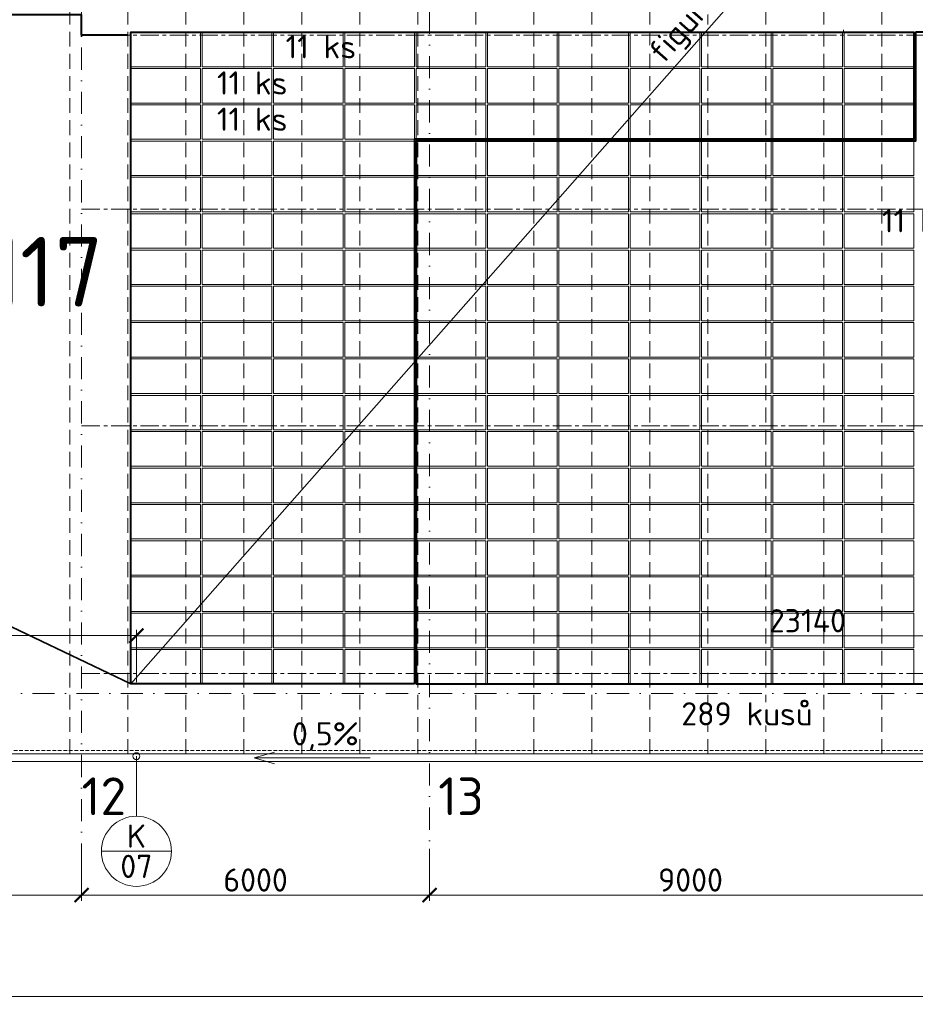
# Model space of a CAD drawing. Header units: millimetres. Extents: x 5450 to 1919026, y -34905 to 130825.
# Tile 103 of 154: x 181270 to 196712, y 24812 to 41786. Entities that reach past the tile are written whole.
import ezdxf
from ezdxf import colors
from ezdxf.entities.mleader import LeaderData, LeaderLine
from ezdxf.enums import TextEntityAlignment as Align
from ezdxf.math import Vec2, Vec3

# ---------------------------------------------------------------- set-up
doc = ezdxf.new("R2010")
doc.units = ezdxf.units.MM
for name, pattern in [('CENTERX2', [101.6, 63.5, -12.7, 12.7, -12.7]), ('DASHDOT', [25.4, 12.7, -6.35, 0, -6.35]), ('DASHED', [19.05, 12.7, -6.35]), ('HIDDEN', [9.525, 6.35, -3.175]), ('ČÁRKOVANÁ', [19.05, 12.7, -6.35])]:
    doc.linetypes.add(name, pattern=pattern)
doc.layers.get('Defpoints').update_dxf_attribs({"color": 8})
for name, color, linetype, lineweight in [('____OK_NWT', 4, 'Continuous', 9), ('___FVE_návrh var.2', 6, 'Continuous', 5), ('A99_N_kce-pod', 7, 'DASHED', 20), ('A99_N_kce-pohl', 1, 'Continuous', 9), ('A99_N_koty-200', 5, 'Continuous', 5), ('A99_N_koty-vysk', 160, 'Continuous', 5), ('A99_N_txt-popis-200', 240, 'Continuous', 5), ('A99_N_txt-popis-50', 240, 'Continuous', 9), ('A99_N_znaceni 200', 5, 'Continuous', 5), ('A99_S_osy', 1, 'CENTERX2', 5)]:
    doc.layers.add(name, color=color, linetype=linetype, lineweight=lineweight)
doc.styles.add('A99_kota', font='isocpeur.ttf', dxfattribs={"height": 2})
doc.styles.add('A99_popis', font='isocpeur.ttf')
doc.styles.add('ad_popis 100', font='isocpeur.ttf', dxfattribs={"height": 200})
doc.dimstyles.new('A99_kota_200 new', dxfattribs={"dimscale": 200, "dimtxt": 2, "dimasz": 1.2, "dimexe": 0.5, "dimexo": 1.5, "dimgap": 0.3, "dimtad": 1, "dimdec": 0, "dimzin": 3, "dimdsep": 46, "dimtxsty": 'A99_kota', "dimblk": 'ARCHTICK', "dimcen": 2.5, "dimazin": 2, "dimtfac": 0.75, "dimtdec": 0, "dimtmove": 2, "dimatfit": 0, "dimfxl": 4, "dimfxlon": 1, "dimtolj": 1, "dimtzin": 0, "dimlwd": 5, "dimlwe": 5, "dimarcsym": 0})

# ---------------------------------------------------------------- blocks, each defined once
blk = doc.blocks.new('*U14')
at = {"color": 0, "linetype": 'ByBlock'}
blk.add_line((-3.02, 0), (3.02, 0), dxfattribs=at)
blk.add_circle((0, 0), 3.02, dxfattribs=at)
at = {"color": 0, "linetype": 'ByBlock', "style": 'A99_popis'}
for tag, p in [('KATEGORIE', (0, 1.31)), ('PRVEK', (0, -1.298))]:
    blk.add_attdef(tag, text='', height=2, dxfattribs=at).set_placement(p, align=Align.MIDDLE_CENTER)
blk = doc.blocks.new('_ArchTick')
at = {"color": 0, "linetype": 'ByBlock', "const_width": 0.15}
blk.add_lwpolyline([(-0.5, -0.5), (0.5, 0.5)], dxfattribs=at)
blk = doc.blocks.new('*D1037')
at = {"layer": 'A99_N_koty-200', "color": 0, "linetype": 'Continuous', "lineweight": 5, "transparency": 16777216}
for p, q in [((188337, 27495), (188337, 26595)), ((197337, 27495), (197337, 26595)), ((197337, 26695), (188337, 26695))]:
    blk.add_line(p, q, dxfattribs=at)
at = {"layer": 'Defpoints', "color": 0, "linetype": 'Continuous', "lineweight": 18, "transparency": 16777216}
for p in [(188337, 29570), (197337, 29570), (188337, 26695)]:
    blk.add_point(p, dxfattribs=at)
at = {"layer": 'A99_N_koty-200', "color": 0, "linetype": 'Continuous', "lineweight": 5, "transparency": 16777216, "xscale": 240, "yscale": 240, "zscale": 240, "rotation": 180}
blk.add_blockref('_ArchTick', (188337, 26695), dxfattribs=at)
at = {"layer": 'A99_N_koty-200', "color": 0, "linetype": 'Continuous', "lineweight": 5, "transparency": 16777216, "xscale": 240, "yscale": 240, "zscale": 240}
blk.add_blockref('_ArchTick', (197337, 26695), dxfattribs=at)
at = {"layer": 'A99_N_koty-200', "color": 0, "linetype": 'Continuous', "transparency": 16777216, "insert": (192837, 26955), "char_height": 400, "attachment_point": 5, "style": 'A99_kota'}
blk.add_mtext('\\A1;9000', dxfattribs=at)
blk = doc.blocks.new('*D1039')
at = {"layer": 'A99_N_koty-200', "color": 0, "linetype": 'Continuous', "lineweight": 5, "transparency": 16777216}
for p, q in [((182337, 27495), (182337, 26595)), ((188337, 27495), (188337, 26595)), ((188337, 26695), (182337, 26695))]:
    blk.add_line(p, q, dxfattribs=at)
at = {"layer": 'Defpoints', "color": 0, "linetype": 'Continuous', "lineweight": 18, "transparency": 16777216}
for p in [(182337, 29570), (188337, 29570), (182337, 26695)]:
    blk.add_point(p, dxfattribs=at)
at = {"layer": 'A99_N_koty-200', "color": 0, "linetype": 'Continuous', "lineweight": 5, "transparency": 16777216, "xscale": 240, "yscale": 240, "zscale": 240, "rotation": 180}
blk.add_blockref('_ArchTick', (182337, 26695), dxfattribs=at)
at = {"layer": 'A99_N_koty-200', "color": 0, "linetype": 'Continuous', "lineweight": 5, "transparency": 16777216, "xscale": 240, "yscale": 240, "zscale": 240}
blk.add_blockref('_ArchTick', (188337, 26695), dxfattribs=at)
at = {"layer": 'A99_N_koty-200', "color": 0, "linetype": 'Continuous', "transparency": 16777216, "insert": (185337, 26955), "char_height": 400, "attachment_point": 5, "style": 'A99_kota'}
blk.add_mtext('\\A1;6000', dxfattribs=at)
blk = doc.blocks.new('*D1041')
at = {"layer": 'A99_N_koty-200', "color": 0, "linetype": 'Continuous', "lineweight": 5, "transparency": 16777216}
for p, q in [((170337, 27495), (170337, 26595)), ((182337, 27495), (182337, 26595)), ((182337, 26695), (170337, 26695))]:
    blk.add_line(p, q, dxfattribs=at)
at = {"layer": 'Defpoints', "color": 0, "linetype": 'Continuous', "lineweight": 18, "transparency": 16777216}
for p in [(170337, 29570), (182337, 29570), (170337, 26695)]:
    blk.add_point(p, dxfattribs=at)
at = {"layer": 'A99_N_koty-200', "color": 0, "linetype": 'Continuous', "lineweight": 5, "transparency": 16777216, "xscale": 240, "yscale": 240, "zscale": 240, "rotation": 180}
blk.add_blockref('_ArchTick', (170337, 26695), dxfattribs=at)
at = {"layer": 'A99_N_koty-200', "color": 0, "linetype": 'Continuous', "lineweight": 5, "transparency": 16777216, "xscale": 240, "yscale": 240, "zscale": 240}
blk.add_blockref('_ArchTick', (182337, 26695), dxfattribs=at)
at = {"layer": 'A99_N_koty-200', "color": 0, "linetype": 'Continuous', "transparency": 16777216, "insert": (176337, 26955), "char_height": 400, "attachment_point": 5, "style": 'A99_kota'}
blk.add_mtext('\\A1;12000', dxfattribs=at)
blk = doc.blocks.new('*D1063')
at = {"layer": 'A99_N_koty-200', "color": 0, "linetype": 'Continuous', "lineweight": 5, "transparency": 16777216}
for p, q in [((67137, 25745), (67137, 24845)), ((206663, 25745), (206663, 24845)), ((206663, 24945), (67137, 24945))]:
    blk.add_line(p, q, dxfattribs=at)
at = {"layer": 'Defpoints', "color": 0, "linetype": 'Continuous', "lineweight": 18, "transparency": 16777216}
for p in [(67137, 28875), (206663, 28875), (67137, 24945)]:
    blk.add_point(p, dxfattribs=at)
at = {"layer": 'A99_N_koty-200', "color": 0, "linetype": 'Continuous', "lineweight": 5, "transparency": 16777216, "xscale": 240, "yscale": 240, "zscale": 240, "rotation": 180}
blk.add_blockref('_ArchTick', (67137, 24945), dxfattribs=at)
at = {"layer": 'A99_N_koty-200', "color": 0, "linetype": 'Continuous', "lineweight": 5, "transparency": 16777216, "xscale": 240, "yscale": 240, "zscale": 240}
blk.add_blockref('_ArchTick', (206663, 24945), dxfattribs=at)
at = {"layer": 'A99_N_koty-200', "color": 0, "linetype": 'Continuous', "transparency": 16777216, "insert": (136900, 25205), "char_height": 400, "attachment_point": 5, "style": 'A99_kota'}
blk.add_mtext('\\A1;139526', dxfattribs=at)
blk = doc.blocks.new('*D1125')
at = {"layer": 'A99_N_koty-200', "color": 0, "linetype": 'Continuous', "lineweight": 5, "transparency": 16777216}
for p, q in [((146067, 30370), (146067, 31270)), ((183282, 30370), (183282, 31270)), ((146067, 31170), (183282, 31170))]:
    blk.add_line(p, q, dxfattribs=at)
at = {"layer": 'Defpoints', "color": 0, "linetype": 'Continuous', "lineweight": 18, "transparency": 16777216}
for p in [(183282, 31170), (146067, 29090), (183282, 29090)]:
    blk.add_point(p, dxfattribs=at)
at = {"layer": 'A99_N_koty-200', "color": 0, "linetype": 'Continuous', "lineweight": 5, "transparency": 16777216, "xscale": 240, "yscale": 240, "zscale": 240, "rotation": 180}
blk.add_blockref('_ArchTick', (146067, 31170), dxfattribs=at)
at = {"layer": 'A99_N_koty-200', "color": 0, "linetype": 'Continuous', "lineweight": 5, "transparency": 16777216, "xscale": 240, "yscale": 240, "zscale": 240}
blk.add_blockref('_ArchTick', (183282, 31170), dxfattribs=at)
at = {"layer": 'A99_N_koty-200', "color": 0, "linetype": 'Continuous', "transparency": 16777216, "insert": (164675, 31430), "char_height": 400, "attachment_point": 5, "style": 'A99_kota'}
blk.add_mtext('\\A1;37215', dxfattribs=at)
blk = doc.blocks.new('*D1133')
at = {"layer": 'A99_N_koty-200', "color": 0, "linetype": 'Continuous', "lineweight": 5, "transparency": 16777216}
for p, q in [((183282, 30365), (183282, 31265)), ((206422, 30365), (206422, 31265)), ((183282, 31165), (206422, 31165))]:
    blk.add_line(p, q, dxfattribs=at)
at = {"layer": 'Defpoints', "color": 0, "linetype": 'Continuous', "lineweight": 18, "transparency": 16777216}
for p in [(206422, 31165), (183282, 29090), (206422, 29090)]:
    blk.add_point(p, dxfattribs=at)
at = {"layer": 'A99_N_koty-200', "color": 0, "linetype": 'Continuous', "lineweight": 5, "transparency": 16777216, "xscale": 240, "yscale": 240, "zscale": 240, "rotation": 180}
blk.add_blockref('_ArchTick', (183282, 31165), dxfattribs=at)
at = {"layer": 'A99_N_koty-200', "color": 0, "linetype": 'Continuous', "lineweight": 5, "transparency": 16777216, "xscale": 240, "yscale": 240, "zscale": 240}
blk.add_blockref('_ArchTick', (206422, 31165), dxfattribs=at)
at = {"layer": 'A99_N_koty-200', "color": 0, "linetype": 'Continuous', "transparency": 16777216, "insert": (194852, 31425), "char_height": 400, "attachment_point": 5, "style": 'A99_kota'}
blk.add_mtext('\\A1;23140', dxfattribs=at)

msp = doc.modelspace()

# ---------------------------------------------------------------- linework, layer by layer
at = {"layer": '____OK_NWT', "color": 7, "linetype": 'Continuous', "lineweight": 35, "ltscale": 0.5}
msp.add_line((170137.3, 36572.5), (183187.3, 30335), dxfattribs=at)
at = {"layer": '____OK_NWT', "color": 31, "linetype": 'Continuous', "lineweight": 40, "ltscale": 0.5, "true_color": 0xfecc66}
msp.add_lwpolyline([(183137.3, 41520), (182337.3, 41520), (182337.3, 41870), (169449.8, 41870), (169449.8, 54580), (169017.9, 54580), (169017.9, 54730)], dxfattribs=at)
at = {"layer": '___FVE_návrh var.2', "color": 5, "linetype": 'Continuous', "lineweight": 5, "ltscale": 0.5}
msp.add_lwpolyline([(195457.3, 41570), (195472.3, 41570), (195472.3, 41612.5)], dxfattribs=at)
at = {"layer": '___FVE_návrh var.2', "color": 5, "lineweight": 5, "ltscale": 2}
for points in [[(184387.3, 40975), (184387.3, 41570), (183187.3, 41570), (183187.3, 40975)], [(185617.3, 40975), (185617.3, 41570), (184417.3, 41570), (184417.3, 40975)], [(186847.3, 40975), (186847.3, 41570), (185647.3, 41570), (185647.3, 40975)], [(188077.3, 40975), (188077.3, 41570), (186877.3, 41570), (186877.3, 40975)], [(189307.3, 40975), (189307.3, 41570), (188107.3, 41570), (188107.3, 40975)], [(189337.3, 40975), (189337.3, 41570), (190537.3, 41570), (190537.3, 40975)], [(190567.3, 40975), (190567.3, 41570), (191767.3, 41570), (191767.3, 40975)], [(191797.3, 40975), (191797.3, 41570), (192997.3, 41570), (192997.3, 40975)], [(193027.3, 40975), (193027.3, 41570), (194227.3, 41570), (194227.3, 40975)], [(194257.3, 40975), (194257.3, 41570), (195457.3, 41570), (195457.3, 40975)], [(196687.3, 40975), (196687.3, 41570), (195487.3, 41570), (195487.3, 40975)], [(184387.3, 39725), (184387.3, 40320), (183187.3, 40320), (183187.3, 39725)], [(185617.3, 39725), (185617.3, 40320), (184417.3, 40320), (184417.3, 39725)], [(186847.3, 39725), (186847.3, 40320), (185647.3, 40320), (185647.3, 39725)], [(188077.3, 39725), (188077.3, 40320), (186877.3, 40320), (186877.3, 39725)], [(189307.3, 39725), (189307.3, 40320), (188107.3, 40320), (188107.3, 39725)], [(189337.3, 39725), (189337.3, 40320), (190537.3, 40320), (190537.3, 39725)], [(190567.3, 39725), (190567.3, 40320), (191767.3, 40320), (191767.3, 39725)], [(191797.3, 39725), (191797.3, 40320), (192997.3, 40320), (192997.3, 39725)], [(193027.3, 39725), (193027.3, 40320), (194227.3, 40320), (194227.3, 39725)], [(194257.3, 39725), (194257.3, 40320), (195457.3, 40320), (195457.3, 39725)], [(196687.3, 39725), (196687.3, 40320), (195487.3, 40320), (195487.3, 39725)], [(185617.3, 35970), (185617.3, 36565), (184417.3, 36565), (184417.3, 35970)], [(188077.3, 35970), (188077.3, 36565), (186877.3, 36565), (186877.3, 35970)], [(189337.3, 35970), (189337.3, 36565), (190537.3, 36565), (190537.3, 35970)], [(191797.3, 35970), (191797.3, 36565), (192997.3, 36565), (192997.3, 35970)], [(194257.3, 35970), (194257.3, 36565), (195457.3, 36565), (195457.3, 35970)], [(185617.3, 35345), (185617.3, 35940), (184417.3, 35940), (184417.3, 35345)], [(188077.3, 35345), (188077.3, 35940), (186877.3, 35940), (186877.3, 35345)], [(189337.3, 35345), (189337.3, 35940), (190537.3, 35940), (190537.3, 35345)], [(191797.3, 35345), (191797.3, 35940), (192997.3, 35940), (192997.3, 35345)], [(194257.3, 35345), (194257.3, 35940), (195457.3, 35940), (195457.3, 35345)], [(185617.3, 34715), (185617.3, 35310), (184417.3, 35310), (184417.3, 34715)], [(188077.3, 34715), (188077.3, 35310), (186877.3, 35310), (186877.3, 34715)], [(189337.3, 34715), (189337.3, 35310), (190537.3, 35310), (190537.3, 34715)], [(191797.3, 34715), (191797.3, 35310), (192997.3, 35310), (192997.3, 34715)], [(194257.3, 34715), (194257.3, 35310), (195457.3, 35310), (195457.3, 34715)], [(185617.3, 34685), (185617.3, 34090), (184417.3, 34090), (184417.3, 34685)], [(188077.3, 34685), (188077.3, 34090), (186877.3, 34090), (186877.3, 34685)], [(189337.3, 34685), (189337.3, 34090), (190537.3, 34090), (190537.3, 34685)], [(191797.3, 34685), (191797.3, 34090), (192997.3, 34090), (192997.3, 34685)], [(194257.3, 34685), (194257.3, 34090), (195457.3, 34090), (195457.3, 34685)], [(185617.3, 34055), (185617.3, 33460), (184417.3, 33460), (184417.3, 34055)], [(188077.3, 34055), (188077.3, 33460), (186877.3, 33460), (186877.3, 34055)], [(189337.3, 34055), (189337.3, 33460), (190537.3, 33460), (190537.3, 34055)], [(191797.3, 34055), (191797.3, 33460), (192997.3, 33460), (192997.3, 34055)], [(194257.3, 34055), (194257.3, 33460), (195457.3, 33460), (195457.3, 34055)], [(185617.3, 33430), (185617.3, 32835), (184417.3, 32835), (184417.3, 33430)], [(188077.3, 33430), (188077.3, 32835), (186877.3, 32835), (186877.3, 33430)], [(189337.3, 33430), (189337.3, 32835), (190537.3, 32835), (190537.3, 33430)], [(191797.3, 33430), (191797.3, 32835), (192997.3, 32835), (192997.3, 33430)], [(194257.3, 33430), (194257.3, 32835), (195457.3, 32835), (195457.3, 33430)], [(185617.3, 32805), (185617.3, 32210), (184417.3, 32210), (184417.3, 32805)], [(188077.3, 32805), (188077.3, 32210), (186877.3, 32210), (186877.3, 32805)], [(189337.3, 32805), (189337.3, 32210), (190537.3, 32210), (190537.3, 32805)], [(191797.3, 32805), (191797.3, 32210), (192997.3, 32210), (192997.3, 32805)], [(194257.3, 32805), (194257.3, 32210), (195457.3, 32210), (195457.3, 32805)], [(185617.3, 32180), (185617.3, 31585), (184417.3, 31585), (184417.3, 32180)], [(188077.3, 32180), (188077.3, 31585), (186877.3, 31585), (186877.3, 32180)], [(189337.3, 32180), (189337.3, 31585), (190537.3, 31585), (190537.3, 32180)], [(191797.3, 32180), (191797.3, 31585), (192997.3, 31585), (192997.3, 32180)], [(194257.3, 32180), (194257.3, 31585), (195457.3, 31585), (195457.3, 32180)], [(185617.3, 31555), (185617.3, 30960), (184417.3, 30960), (184417.3, 31555)], [(188077.3, 31555), (188077.3, 30960), (186877.3, 30960), (186877.3, 31555)], [(189337.3, 31555), (189337.3, 30960), (190537.3, 30960), (190537.3, 31555)], [(191797.3, 31555), (191797.3, 30960), (192997.3, 30960), (192997.3, 31555)], [(194257.3, 31555), (194257.3, 30960), (195457.3, 30960), (195457.3, 31555)], [(185617.3, 30930), (185617.3, 30335), (184417.3, 30335), (184417.3, 30930)], [(188077.3, 30930), (188077.3, 30335), (186877.3, 30335), (186877.3, 30930)], [(189337.3, 30930), (189337.3, 30335), (190537.3, 30335), (190537.3, 30930)], [(191797.3, 30930), (191797.3, 30335), (192997.3, 30335), (192997.3, 30930)], [(194257.3, 30930), (194257.3, 30335), (195457.3, 30335), (195457.3, 30930)]]:
    msp.add_lwpolyline(points, close=True, dxfattribs=at)
at = {"layer": '___FVE_návrh var.2', "color": 3, "lineweight": 5, "ltscale": 2}
for points in [[(184387.3, 40350), (184387.3, 40945), (183187.3, 40945), (183187.3, 40350)], [(185617.3, 40350), (185617.3, 40945), (184417.3, 40945), (184417.3, 40350)], [(186847.3, 40350), (186847.3, 40945), (185647.3, 40945), (185647.3, 40350)], [(188077.3, 40350), (188077.3, 40945), (186877.3, 40945), (186877.3, 40350)], [(189307.3, 40350), (189307.3, 40945), (188107.3, 40945), (188107.3, 40350)], [(189337.3, 40350), (189337.3, 40945), (190537.3, 40945), (190537.3, 40350)], [(190567.3, 40350), (190567.3, 40945), (191767.3, 40945), (191767.3, 40350)], [(191797.3, 40350), (191797.3, 40945), (192997.3, 40945), (192997.3, 40350)], [(193027.3, 40350), (193027.3, 40945), (194227.3, 40945), (194227.3, 40350)], [(194257.3, 40350), (194257.3, 40945), (195457.3, 40945), (195457.3, 40350)], [(196687.3, 40350), (196687.3, 40945), (195487.3, 40945), (195487.3, 40350)], [(184387.3, 35970), (184387.3, 36565), (183187.3, 36565), (183187.3, 35970)], [(186847.3, 35970), (186847.3, 36565), (185647.3, 36565), (185647.3, 35970)], [(189307.3, 35970), (189307.3, 36565), (188107.3, 36565), (188107.3, 35970)], [(190567.3, 35970), (190567.3, 36565), (191767.3, 36565), (191767.3, 35970)], [(193027.3, 35970), (193027.3, 36565), (194227.3, 36565), (194227.3, 35970)], [(196687.3, 35970), (196687.3, 36565), (195487.3, 36565), (195487.3, 35970)], [(184387.3, 35345), (184387.3, 35940), (183187.3, 35940), (183187.3, 35345)], [(186847.3, 35345), (186847.3, 35940), (185647.3, 35940), (185647.3, 35345)], [(189307.3, 35345), (189307.3, 35940), (188107.3, 35940), (188107.3, 35345)], [(190567.3, 35345), (190567.3, 35940), (191767.3, 35940), (191767.3, 35345)], [(193027.3, 35345), (193027.3, 35940), (194227.3, 35940), (194227.3, 35345)], [(196687.3, 35345), (196687.3, 35940), (195487.3, 35940), (195487.3, 35345)], [(184387.3, 34715), (184387.3, 35310), (183187.3, 35310), (183187.3, 34715)], [(186847.3, 34715), (186847.3, 35310), (185647.3, 35310), (185647.3, 34715)], [(189307.3, 34715), (189307.3, 35310), (188107.3, 35310), (188107.3, 34715)], [(190567.3, 34715), (190567.3, 35310), (191767.3, 35310), (191767.3, 34715)], [(193027.3, 34715), (193027.3, 35310), (194227.3, 35310), (194227.3, 34715)], [(196687.3, 34715), (196687.3, 35310), (195487.3, 35310), (195487.3, 34715)], [(184387.3, 34685), (184387.3, 34090), (183187.3, 34090), (183187.3, 34685)], [(186847.3, 34685), (186847.3, 34090), (185647.3, 34090), (185647.3, 34685)], [(189307.3, 34685), (189307.3, 34090), (188107.3, 34090), (188107.3, 34685)], [(190567.3, 34685), (190567.3, 34090), (191767.3, 34090), (191767.3, 34685)], [(193027.3, 34685), (193027.3, 34090), (194227.3, 34090), (194227.3, 34685)], [(196687.3, 34685), (196687.3, 34090), (195487.3, 34090), (195487.3, 34685)], [(184387.3, 34055), (184387.3, 33460), (183187.3, 33460), (183187.3, 34055)], [(186847.3, 34055), (186847.3, 33460), (185647.3, 33460), (185647.3, 34055)], [(189307.3, 34055), (189307.3, 33460), (188107.3, 33460), (188107.3, 34055)], [(190567.3, 34055), (190567.3, 33460), (191767.3, 33460), (191767.3, 34055)], [(193027.3, 34055), (193027.3, 33460), (194227.3, 33460), (194227.3, 34055)], [(196687.3, 34055), (196687.3, 33460), (195487.3, 33460), (195487.3, 34055)], [(184387.3, 33430), (184387.3, 32835), (183187.3, 32835), (183187.3, 33430)], [(186847.3, 33430), (186847.3, 32835), (185647.3, 32835), (185647.3, 33430)], [(189307.3, 33430), (189307.3, 32835), (188107.3, 32835), (188107.3, 33430)], [(190567.3, 33430), (190567.3, 32835), (191767.3, 32835), (191767.3, 33430)], [(193027.3, 33430), (193027.3, 32835), (194227.3, 32835), (194227.3, 33430)], [(196687.3, 33430), (196687.3, 32835), (195487.3, 32835), (195487.3, 33430)], [(184387.3, 32805), (184387.3, 32210), (183187.3, 32210), (183187.3, 32805)], [(186847.3, 32805), (186847.3, 32210), (185647.3, 32210), (185647.3, 32805)], [(189307.3, 32805), (189307.3, 32210), (188107.3, 32210), (188107.3, 32805)], [(190567.3, 32805), (190567.3, 32210), (191767.3, 32210), (191767.3, 32805)], [(193027.3, 32805), (193027.3, 32210), (194227.3, 32210), (194227.3, 32805)], [(196687.3, 32805), (196687.3, 32210), (195487.3, 32210), (195487.3, 32805)], [(184387.3, 32180), (184387.3, 31585), (183187.3, 31585), (183187.3, 32180)], [(186847.3, 32180), (186847.3, 31585), (185647.3, 31585), (185647.3, 32180)], [(189307.3, 32180), (189307.3, 31585), (188107.3, 31585), (188107.3, 32180)], [(190567.3, 32180), (190567.3, 31585), (191767.3, 31585), (191767.3, 32180)], [(193027.3, 32180), (193027.3, 31585), (194227.3, 31585), (194227.3, 32180)], [(196687.3, 32180), (196687.3, 31585), (195487.3, 31585), (195487.3, 32180)], [(184387.3, 31555), (184387.3, 30960), (183187.3, 30960), (183187.3, 31555)], [(186847.3, 31555), (186847.3, 30960), (185647.3, 30960), (185647.3, 31555)], [(189307.3, 31555), (189307.3, 30960), (188107.3, 30960), (188107.3, 31555)], [(190567.3, 31555), (190567.3, 30960), (191767.3, 30960), (191767.3, 31555)], [(193027.3, 31555), (193027.3, 30960), (194227.3, 30960), (194227.3, 31555)], [(196687.3, 31555), (196687.3, 30960), (195487.3, 30960), (195487.3, 31555)], [(184387.3, 30930), (184387.3, 30335), (183187.3, 30335), (183187.3, 30930)], [(186847.3, 30930), (186847.3, 30335), (185647.3, 30335), (185647.3, 30930)], [(189307.3, 30930), (189307.3, 30335), (188107.3, 30335), (188107.3, 30930)], [(190567.3, 30930), (190567.3, 30335), (191767.3, 30335), (191767.3, 30930)], [(193027.3, 30930), (193027.3, 30335), (194227.3, 30335), (194227.3, 30930)], [(196687.3, 30930), (196687.3, 30335), (195487.3, 30335), (195487.3, 30930)]]:
    msp.add_lwpolyline(points, close=True, dxfattribs=at)
at = {"layer": '___FVE_návrh var.2', "color": 32, "lineweight": 5, "ltscale": 2, "true_color": 0xcd6928}
for points in [[(184387.3, 39100), (184387.3, 39695), (183187.3, 39695), (183187.3, 39100)], [(185617.3, 39100), (185617.3, 39695), (184417.3, 39695), (184417.3, 39100)], [(189307.3, 39100), (189307.3, 39695), (188107.3, 39695), (188107.3, 39100)], [(189337.3, 39100), (189337.3, 39695), (190537.3, 39695), (190537.3, 39100)], [(193027.3, 39100), (193027.3, 39695), (194227.3, 39695), (194227.3, 39100)], [(194257.3, 39100), (194257.3, 39695), (195457.3, 39695), (195457.3, 39100)], [(184387.3, 38475), (184387.3, 39070), (183187.3, 39070), (183187.3, 38475)], [(185617.3, 38475), (185617.3, 39070), (184417.3, 39070), (184417.3, 38475)], [(189307.3, 38475), (189307.3, 39070), (188107.3, 39070), (188107.3, 38475)], [(189337.3, 38475), (189337.3, 39070), (190537.3, 39070), (190537.3, 38475)], [(193027.3, 38475), (193027.3, 39070), (194227.3, 39070), (194227.3, 38475)], [(194257.3, 38475), (194257.3, 39070), (195457.3, 39070), (195457.3, 38475)], [(184387.3, 37845), (184387.3, 38440), (183187.3, 38440), (183187.3, 37845)], [(185617.3, 37845), (185617.3, 38440), (184417.3, 38440), (184417.3, 37845)], [(189307.3, 37845), (189307.3, 38440), (188107.3, 38440), (188107.3, 37845)], [(189337.3, 37845), (189337.3, 38440), (190537.3, 38440), (190537.3, 37845)], [(193027.3, 37845), (193027.3, 38440), (194227.3, 38440), (194227.3, 37845)], [(194257.3, 37845), (194257.3, 38440), (195457.3, 38440), (195457.3, 37845)], [(184387.3, 37220), (184387.3, 37815), (183187.3, 37815), (183187.3, 37220)], [(185617.3, 37220), (185617.3, 37815), (184417.3, 37815), (184417.3, 37220)], [(189307.3, 37220), (189307.3, 37815), (188107.3, 37815), (188107.3, 37220)], [(189337.3, 37220), (189337.3, 37815), (190537.3, 37815), (190537.3, 37220)], [(193027.3, 37220), (193027.3, 37815), (194227.3, 37815), (194227.3, 37220)], [(194257.3, 37220), (194257.3, 37815), (195457.3, 37815), (195457.3, 37220)], [(184387.3, 36595), (184387.3, 37190), (183187.3, 37190), (183187.3, 36595)], [(185617.3, 36595), (185617.3, 37190), (184417.3, 37190), (184417.3, 36595)], [(189307.3, 36595), (189307.3, 37190), (188107.3, 37190), (188107.3, 36595)], [(189337.3, 36595), (189337.3, 37190), (190537.3, 37190), (190537.3, 36595)], [(193027.3, 36595), (193027.3, 37190), (194227.3, 37190), (194227.3, 36595)], [(194257.3, 36595), (194257.3, 37190), (195457.3, 37190), (195457.3, 36595)]]:
    msp.add_lwpolyline(points, close=True, dxfattribs=at)
at = {"layer": '___FVE_návrh var.2', "color": 1, "lineweight": 5, "ltscale": 2}
for points in [[(186847.3, 39100), (186847.3, 39695), (185647.3, 39695), (185647.3, 39100)], [(188077.3, 39100), (188077.3, 39695), (186877.3, 39695), (186877.3, 39100)], [(190567.3, 39100), (190567.3, 39695), (191767.3, 39695), (191767.3, 39100)], [(191797.3, 39100), (191797.3, 39695), (192997.3, 39695), (192997.3, 39100)], [(196687.3, 39100), (196687.3, 39695), (195487.3, 39695), (195487.3, 39100)], [(186847.3, 38475), (186847.3, 39070), (185647.3, 39070), (185647.3, 38475)], [(188077.3, 38475), (188077.3, 39070), (186877.3, 39070), (186877.3, 38475)], [(190567.3, 38475), (190567.3, 39070), (191767.3, 39070), (191767.3, 38475)], [(191797.3, 38475), (191797.3, 39070), (192997.3, 39070), (192997.3, 38475)], [(196687.3, 38475), (196687.3, 39070), (195487.3, 39070), (195487.3, 38475)], [(186847.3, 37845), (186847.3, 38440), (185647.3, 38440), (185647.3, 37845)], [(188077.3, 37845), (188077.3, 38440), (186877.3, 38440), (186877.3, 37845)], [(190567.3, 37845), (190567.3, 38440), (191767.3, 38440), (191767.3, 37845)], [(191797.3, 37845), (191797.3, 38440), (192997.3, 38440), (192997.3, 37845)], [(196687.3, 37845), (196687.3, 38440), (195487.3, 38440), (195487.3, 37845)], [(186847.3, 37220), (186847.3, 37815), (185647.3, 37815), (185647.3, 37220)], [(188077.3, 37220), (188077.3, 37815), (186877.3, 37815), (186877.3, 37220)], [(190567.3, 37220), (190567.3, 37815), (191767.3, 37815), (191767.3, 37220)], [(191797.3, 37220), (191797.3, 37815), (192997.3, 37815), (192997.3, 37220)], [(196687.3, 37220), (196687.3, 37815), (195487.3, 37815), (195487.3, 37220)], [(186847.3, 36595), (186847.3, 37190), (185647.3, 37190), (185647.3, 36595)], [(188077.3, 36595), (188077.3, 37190), (186877.3, 37190), (186877.3, 36595)], [(190567.3, 36595), (190567.3, 37190), (191767.3, 37190), (191767.3, 36595)], [(191797.3, 36595), (191797.3, 37190), (192997.3, 37190), (192997.3, 36595)], [(196687.3, 36595), (196687.3, 37190), (195487.3, 37190), (195487.3, 36595)]]:
    msp.add_lwpolyline(points, close=True, dxfattribs=at)
at = {"layer": '___FVE_návrh var.2', "linetype": 'CENTERX2', "lineweight": 15, "ltscale": 5}
for points in [[(182337.3, 38520), (206337.3, 38520)], [(182337.3, 34787.5), (206337.3, 34787.5)], [(182337.3, 30517.5), (206337.3, 30517.5)]]:
    msp.add_lwpolyline(points, dxfattribs=at)
at = {"layer": 'A99_N_kce-pod', "linetype": 'HIDDEN', "lineweight": 5, "ltscale": 10}
msp.add_lwpolyline([(206662.8, 29190), (67187.3, 29190)], dxfattribs=at)
at = {"layer": 'A99_N_kce-pohl', "linetype": 'Continuous', "ltscale": 25}
msp.add_lwpolyline([(74967.3, 54610), (67137.3, 54610), (67137.3, 29130), (206662.3, 29130), (206662.3, 56520)], dxfattribs=at)
at = {"layer": 'A99_N_kce-pohl', "color": 254, "linetype": 'ČÁRKOVANÁ', "lineweight": 5, "ltscale": 20, "true_color": 0xffd9cc}
for points in [[(182137.3, 29130), (182137.3, 29130), (182137.3, 54315)], [(183137.3, 29130), (183137.3, 29130), (183137.3, 54315)], [(184137.3, 29130), (184137.3, 29130), (184137.3, 54315)], [(185137.3, 29130), (185137.3, 29130), (185137.3, 54315)], [(186137.3, 29130), (186137.3, 29130), (186137.3, 54315)], [(187137.3, 29130), (187137.3, 29130), (187137.3, 54315)], [(188137.3, 29130), (188137.3, 29130), (188137.3, 54315)], [(189137.3, 29130), (189137.3, 29130), (189137.3, 54315)], [(190137.3, 29130), (190137.3, 29130), (190137.3, 54315)], [(191137.3, 29130), (191137.3, 29130), (191137.3, 54315)], [(192137.3, 29130), (192137.3, 29130), (192137.3, 54315)], [(193137.3, 29130), (193137.3, 29130), (193137.3, 54315)], [(194137.3, 29130), (194137.3, 29130), (194137.3, 54315)], [(195137.3, 29130), (195137.3, 29130), (195137.3, 54315)], [(196137.3, 29130), (196137.3, 29130), (196137.3, 54315)]]:
    msp.add_lwpolyline(points, dxfattribs=at)
at = {"layer": 'A99_N_kce-pohl', "linetype": 'Continuous'}
msp.add_lwpolyline([(206662.3, 29000), (67137.3, 29000)], dxfattribs=at)
msp.add_circle((183282.3, 29090), 60, dxfattribs=at)
at = {"layer": 'A99_N_koty-vysk'}
for points in [[(185312.3, 29060), (185662.3, 29160)], [(185312.3, 29060), (187312.3, 29060)], [(185312.3, 29060), (185662.3, 28960)]]:
    msp.add_lwpolyline(points, dxfattribs=at)
at = {"layer": 'A99_N_znaceni 200'}
msp.add_lwpolyline([(183282.3, 29090), (183282.3, 28054)], dxfattribs=at)
at = {"layer": 'A99_S_osy', "linetype": 'DASHDOT', "lineweight": 5, "ltscale": 30}
for points in [[(182337.3, 130470), (182337.3, 27060)], [(188337.3, 27060), (188337.3, 59385)], [(220737.3, 30170), (65142.3, 30170)]]:
    msp.add_lwpolyline(points, dxfattribs=at)

# ---------------------------------------------------------------- block references
at = {"layer": 'A99_N_znaceni 200', "xscale": 200, "yscale": 200, "zscale": 200}
msp.add_blockref('*U14', (183282.3, 27450), dxfattribs=at).add_auto_attribs({'KATEGORIE': 'K', 'PRVEK': '07'})

# ---------------------------------------------------------------- texts
at = {"layer": 'A99_N_koty-vysk', "color": 5, "char_height": 400, "attachment_point": 1, "style": 'ad_popis 100'}
for insert in [(185854.8, 41520), (184671.3, 40270.4)]:
    msp.add_mtext_dynamic_manual_height_columns('11 ks', width=1234.294, gutter_width=2000, heights=[769.4], dxfattribs=dict(at, insert=insert))
at = {"layer": 'A99_N_koty-vysk', "color": 3, "insert": (184671.3, 40895.4), "char_height": 400, "attachment_point": 1, "style": 'ad_popis 100'}
msp.add_mtext_dynamic_manual_height_columns('11 ks', width=1234.294, gutter_width=2000, heights=[769.4], dxfattribs=at)
at = {"layer": 'A99_N_koty-vysk', "color": 1, "insert": (196137.3, 38520), "char_height": 400, "attachment_point": 1, "style": 'ad_popis 100'}
msp.add_mtext_dynamic_manual_height_columns('11 ks', width=1234.294, gutter_width=2000, heights=[769.4], dxfattribs=at)
at = {"layer": 'A99_N_koty-vysk', "insert": (185965.3, 29675), "char_height": 400, "attachment_point": 1, "style": 'ad_popis 100'}
msp.add_mtext_dynamic_manual_height_columns('0,5%', width=673.852, gutter_width=2000, heights=[0], dxfattribs=at)
at = {"layer": 'A99_N_txt-popis-200', "color": 7, "lineweight": 9, "ltscale": 5, "style": 'ad_popis 100'}
msp.add_text('8 Siemens PVM17 ', height=1200, dxfattribs=at).set_placement((169711.4, 36841.2))
at = {"layer": 'A99_N_txt-popis-200', "color": 1, "lineweight": 0, "char_height": 650, "attachment_point": 1, "style": 'ad_popis 100'}
for s, insert in [('12', (182337.3, 28723.5)), ('13', (188487.3, 28723.5))]:
    msp.add_mtext_dynamic_manual_height_columns(s, width=832.5, gutter_width=1000, heights=[0], dxfattribs=dict(at, insert=insert))

# ---------------------------------------------------------------- dimensions: what is measured, and where the dimension line sits
at = {"layer": 'A99_N_koty-200', "linetype": 'Continuous'}
dim = msp.add_linear_dim(base=(183282.3, 31170), p1=(146067.3, 29090), p2=(183282.3, 29090), dimstyle='A99_kota_200 new', override={"dimscale": 0, "dimtix": 1, "dimtofl": 1, "dimtmove": 2, "dimatfit": 3}, dxfattribs=at)
dim.commit()
dim.dimension.update_dxf_attribs({"geometry": '*D1125', "text_midpoint": (164674.8, 31430)})
for base, p1, p2, picture, middle in [((170337.3, 26695), (182337.3, 29570), (170337.3, 29570), '*D1041', (176337.3, 26955)), ((182337.3, 26695), (188337.3, 29570), (182337.3, 29570), '*D1039', (185337.3, 26955))]:
    dim = msp.add_linear_dim(base=base, p1=p1, p2=p2, angle=180, dimstyle='A99_kota_200 new', override={"dimscale": 0, "dimtix": 1, "dimtofl": 1, "dimtmove": 1, "dimatfit": 1}, dxfattribs=at)
    dim.commit()
    dim.dimension.update_dxf_attribs({"geometry": picture, "text_midpoint": middle})

# ---------------------------------------------------------------- leaders
at = {"layer": 'A99_N_txt-popis-50', "lineweight": 9}
ml = msp.add_multileader_mtext('Standard', dxfattribs=at)
ml.set_content('\\A1;{\\fISOCPEUR|b1|i0|c238|p34;\\C256;ocelový nosník}', color=1, style='A99_popis')
ml.set_leader_properties(color=256, linetype='ByLayer', lineweight=-1)
ml.build(insert=Vec2(0, 0))
ml.multileader.update_dxf_attribs({"dogleg_length": 200, "arrow_head_size": 300, "scale": 200})
ctx = ml.context
ctx.base_point, ctx.scale, ctx.char_height, ctx.arrow_head_size, ctx.landing_gap_size, ctx.plane_origin = Vec3(89304.8, 32445), 200, 400, 300, 1000, Vec3(88752.3, 25866.7)
notes = []
notes.append((ctx, [(0, (1, 1, 0), (88504.8, 32445), (1, 0), 800, [(0, [(88507.3, 30517.5)], 0, [])])]))
ctx.mtext.insert, ctx.mtext.width, ctx.mtext.defined_height, ctx.mtext.flow_direction = Vec3(90304.8, 32703.2), 3664.376, 670, 5
for ctx, leaders in notes:
    for number, flags, end, landing, length, lines in leaders:
        leader = LeaderData()
        leader.index, (leader.has_last_leader_line, leader.has_dogleg_vector, leader.attachment_direction) = number, flags
        leader.last_leader_point, leader.dogleg_vector, leader.dogleg_length = Vec3(end), Vec3(landing), length
        for number, points, colour, breaks in lines:
            line = LeaderLine()
            line.index, line.vertices, line.color, line.breaks = number, Vec3.list(points), colors.encode_raw_color(colour), breaks
            leader.lines.append(line)
        ctx.leaders.append(leader)

# ---------------------------------------------------------------- next in the draw order: texts
at = {"layer": '___FVE_návrh var.2', "linetype": 'Continuous', "lineweight": 5, "ltscale": 0.5, "insert": (192067.3, 41270), "char_height": 400, "attachment_point": 1, "rotation": 48.61954, "style": 'A99_kota', "bg_fill": 3, "box_fill_scale": 1, "bg_fill_color": 256, "bg_fill_transparency": 0}
msp.add_mtext_dynamic_manual_height_columns('figura E', width=1920.547, gutter_width=2000, heights=[0], dxfattribs=at)
at = {"layer": '___FVE_návrh var.2', "linetype": 'Continuous', "lineweight": 5, "ltscale": 2, "insert": (192677.3, 30020), "char_height": 400, "attachment_point": 1, "style": 'A99_kota', "bg_fill": 3, "box_fill_scale": 1, "bg_fill_color": 256, "bg_fill_transparency": 0}
msp.add_mtext_dynamic_manual_height_columns('\\A1;289 kusů', width=2229.734, gutter_width=100, heights=[0], dxfattribs=at)

# ---------------------------------------------------------------- next in the draw order: linework, layer by layer
at = {"layer": '____OK_NWT', "color": 7, "linetype": 'Continuous', "lineweight": 40, "ltscale": 0.5}
for points in [[(188077.3, 30335), (183187.3, 30335), (183187.3, 41570), (196687.3, 41570), (196687.3, 39725), (188077.3, 39725), (188077.3, 30335)], [(196717.3, 41570), (196717.3, 39695), (188107.3, 39695), (188107.3, 30335), (204067.3, 30335), (204067.3, 41570), (196717.3, 41570)]]:
    msp.add_lwpolyline(points, dxfattribs=at)
at = {"layer": '___FVE_návrh var.2', "linetype": 'Continuous', "lineweight": 5, "ltscale": 0.5}
msp.add_lwpolyline([(183187.3, 30335), (204067.3, 54025)], dxfattribs=at)
at = {"layer": '___FVE_návrh var.2', "linetype": 'CENTERX2', "lineweight": 15, "ltscale": 5}
msp.add_lwpolyline([(182337.3, 41520), (206337.3, 41520)], dxfattribs=at)

# ---------------------------------------------------------------- next in the draw order: dimensions: what is measured, and where the dimension line sits
at = {"layer": 'A99_N_koty-200', "linetype": 'Continuous'}
dim = msp.add_linear_dim(base=(206422.3, 31165), p1=(183282.3, 29090), p2=(206422.3, 29090), dimstyle='A99_kota_200 new', override={"dimscale": 0, "dimtix": 1, "dimtofl": 1, "dimtmove": 2, "dimatfit": 3}, dxfattribs=at)
dim.commit()
dim.dimension.update_dxf_attribs({"geometry": '*D1133', "text_midpoint": (194852.3, 31425)})
for base, p1, p2, picture, middle in [((188337.3, 26695), (197337.3, 29570), (188337.3, 29570), '*D1037', (192837.3, 26955)), ((67137.303, 24945.0023), (206662.8487, 28875.0023), (67137.303, 28875.0023), '*D1063', (136900.0758, 25205.0023))]:
    dim = msp.add_linear_dim(base=base, p1=p1, p2=p2, angle=180, dimstyle='A99_kota_200 new', override={"dimscale": 0, "dimtix": 1, "dimtofl": 1, "dimtmove": 1, "dimatfit": 1}, dxfattribs=at)
    dim.commit()
    dim.dimension.update_dxf_attribs({"geometry": picture, "text_midpoint": middle})

# ---------------------------------------------------------------- next in the draw order: leaders
at = {"layer": 'A99_N_txt-popis-50', "lineweight": 9}
ml = msp.add_multileader_mtext('Standard', dxfattribs=at)
ml.set_content('\\A1;{\\fISOCPEUR|b1|i0|c238|p34;\\C256;ocelový nosník}', color=1, style='A99_popis')
ml.set_leader_properties(color=256, linetype='ByLayer', lineweight=-1)
ml.build(insert=Vec2(0, 0))
ml.multileader.update_dxf_attribs({"dogleg_length": 200, "arrow_head_size": 300, "scale": 200})
ctx = ml.context
ctx.base_point, ctx.scale, ctx.char_height, ctx.arrow_head_size, ctx.landing_gap_size, ctx.plane_origin = Vec3(89304.8, 40447.5), 200, 400, 300, 1000, Vec3(88752.3, 33869.2)
notes = []
notes.append((ctx, [(0, (1, 1, 0), (88504.8, 40447.5), (1, 0), 800, [(0, [(88507.3, 38520)], 0, [])])]))
ctx.mtext.insert, ctx.mtext.width, ctx.mtext.defined_height, ctx.mtext.flow_direction = Vec3(90304.8, 40705.7), 3664.376, 670, 5
for ctx, leaders in notes:
    for number, flags, end, landing, length, lines in leaders:
        leader = LeaderData()
        leader.index, (leader.has_last_leader_line, leader.has_dogleg_vector, leader.attachment_direction) = number, flags
        leader.last_leader_point, leader.dogleg_vector, leader.dogleg_length = Vec3(end), Vec3(landing), length
        for number, points, colour, breaks in lines:
            line = LeaderLine()
            line.index, line.vertices, line.color, line.breaks = number, Vec3.list(points), colors.encode_raw_color(colour), breaks
            leader.lines.append(line)
        ctx.leaders.append(leader)

doc.saveas('drawing.dxf')
